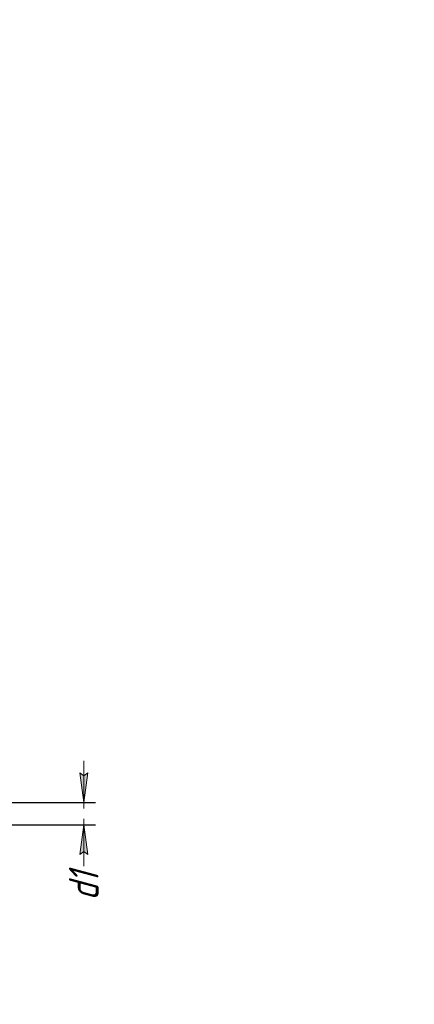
# Model space of a CAD drawing. Header units: millimetres. Extents: x 0 to 297, y 0 to 420.
# Tile 16 of 16: x 230 to 297, y 254 to 420. Entities that reach past the tile are written whole.
import ezdxf

# ---------------------------------------------------------------- set-up
doc = ezdxf.new("R2010")
doc.units = ezdxf.units.MM
doc.linetypes.add('K5LT_THIN', pattern=[0])
doc.layers.add('Системный слой', color=7, linetype='Continuous')
doc.styles.add('KDIMTEXTSTYLE', font='GOST_AU.SHX', dxfattribs={"width": 0.96, "oblique": 15, "height": 5})
doc.dimstyles.new('KDIMSTYLE (0.25)', dxfattribs={"dimtxt": 5, "dimasz": 1, "dimexe": 2, "dimexo": 0, "dimgap": 1, "dimtad": 1, "dimlfac": 4, "dimtxsty": 'KDIMTEXTSTYLE', "dimsah": 1, "dimcen": 0, "dimdle": 1, "dimadec": 0, "dimazin": 0, "dimtfac": 0.667, "dimtmove": 0, "dimatfit": 3, "dimfxl": 1, "dimtvp": 1, "dimtolj": 1, "dimtzin": 0, "dimarcsym": 0})

# ---------------------------------------------------------------- blocks, each defined once
blk = doc.blocks.new('KDIMARROW_02')
at = {"layer": 'Системный слой'}
blk.add_hatch(color=0, dxfattribs=at).paths.add_polyline_path([(4.5, 0), (5, 0.66), (0, 0), (5, -0.66)])
at = {"layer": 'Системный слой', "color": 0, "linetype": 'K5LT_THIN', "lineweight": 18}
for p, q in [((0, 0), (-1, 0)), ((5, 0.66), (0, 0)), ((0, 0), (5, -0.66)), ((0, 0), (7, 0)), ((4.5, 0), (5, 0.66)), ((5, -0.66), (4.5, 0))]:
    blk.add_line(p, q, dxfattribs=at)

msp = doc.modelspace()

# ---------------------------------------------------------------- dimensions: what is measured, and where the dimension line sits
at = {"layer": 'Системный слой', "color": 7}
msp.add_linear_dim(base=(241.2658, 288.0483), p1=(211.2658, 284.2983), p2=(211.2658, 288.0483), angle=90, location=(241.2658, 273.9409), text='\\H5.0;\\W0.965;\\Q15;\\H5.0;\\W0.965;\\Q15;\\Q15;d1', dimstyle='KDIMSTYLE (0.25)', override={"dimexo": 0, "dimblk1": 'KDIMARROW_02', "dimblk2": 'KDIMARROW_02', "dimse1": 0, "dimse2": 0, "dimclrt": 7, "dimtolj": 1}, dxfattribs=at).render()

doc.saveas('drawing.dxf')
